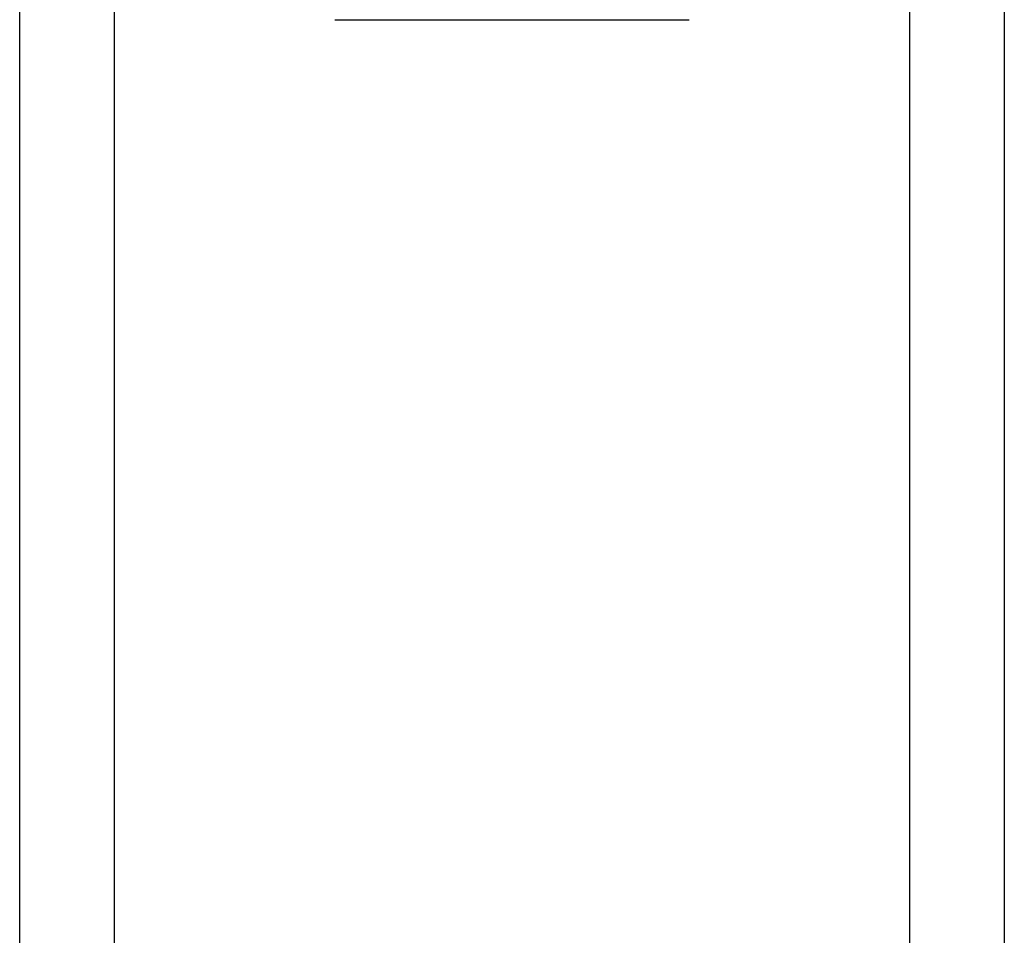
# Model space of a CAD drawing. Header units: inches. Extents: x 2 to 121, y 2 to 79.
# Tile 29 of 97: x 8.668 to 9.365, y 53.703 to 54.352. Entities that reach past the tile are written whole.
import ezdxf

# ---------------------------------------------------------------- set-up
doc = ezdxf.new("R2010")
doc.units = ezdxf.units.IN
doc.header["$LTSCALE"] = 7.278232
doc.header["$MEASUREMENT"] = 0
doc.layers.add('Visible Edges(ANSI)', color=7, linetype='Continuous', lineweight=25)
doc.layers.add('Visible Tangent Edges(ANSI)', color=7, linetype='Continuous', lineweight=25)

msp = doc.modelspace()

# ---------------------------------------------------------------- linework, layer by layer
at = {"layer": 'Visible Edges(ANSI)'}
for p, q in [((8.6678, 28.54625), (8.6678, 54.99882)), ((9.365, 54.99882), (9.365, 28.54625)), ((8.89091, 54.35167), (9.14188, 54.35167))]:
    msp.add_line(p, q, dxfattribs=at)
at = {"layer": 'Visible Tangent Edges(ANSI)'}
for p, q in [((8.7346, 54.99882), (8.7346, 28.54625)), ((9.29819, 28.54625), (9.29819, 54.99882))]:
    msp.add_line(p, q, dxfattribs=at)

doc.saveas('drawing.dxf')
